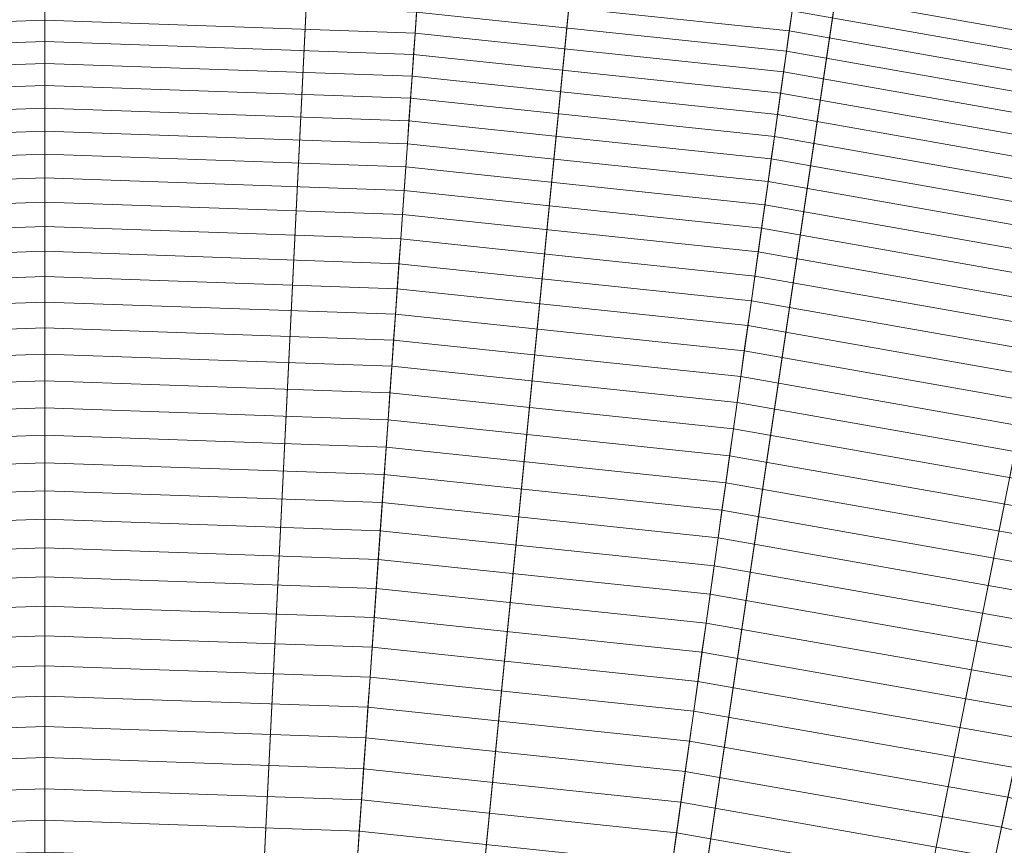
# Model space of a CAD drawing. Header units: centimetres. Extents: x -21.9 to 23.1, y -23 to 22.
# Tile 160 of 192: x 0.5 to 3.9, y 15.1 to 18. Entities that reach past the tile are written whole.
import ezdxf

# ---------------------------------------------------------------- set-up
doc = ezdxf.new("R2010")
doc.units = ezdxf.units.CM
doc.header["$LTSCALE"] = 2.54
doc.layers.add('Lucido design-1', color=7, linetype='Continuous')

# ---------------------------------------------------------------- blocks, each defined once
blk = doc.blocks.new('Gruppo-2-1')
at = {"color": 5, "linetype": 'Continuous', "lineweight": 9}
for points in [[(0.5828, 9.49, -949.2271), (-0.1148, 9.4656, -949.2271), (-0.9591, 21.5391, -949.2271), (0.5828, 21.593, -949.2271)], [(0.5828, 21.5801, -949.2271), (-0.5011, 21.5529, -949.2271), (0.0937, 9.4448, -949.2271), (0.5828, 9.4571, -949.2271)], [(1.2803, 9.4656, -949.2271), (0.5828, 9.49, -949.2271), (0.5828, 21.593, -949.2271), (2.1246, 21.5391, -949.2271)], [(1.6666, 21.5529, -949.2271), (0.5828, 21.5801, -949.2271), (0.5828, 9.4571, -949.2271), (1.0718, 9.4448, -949.2271)], [(2.7479, 21.4729, -949.2271), (1.6666, 21.5529, -949.2271), (1.0718, 9.4448, -949.2271), (1.5597, 9.4087, -949.2271)], [(1.9745, 9.3927, -949.2271), (1.2803, 9.4656, -949.2271), (2.1246, 21.5391, -949.2271), (3.6589, 21.3779, -949.2271)], [(3.8239, 21.3402, -949.2271), (2.7479, 21.4729, -949.2271), (1.5597, 9.4087, -949.2271), (2.0452, 9.3488, -949.2271)], [(2.6619, 9.2715, -949.2271), (1.9745, 9.3927, -949.2271), (3.6589, 21.3779, -949.2271), (5.1782, 21.11, -949.2271)], [(4.8922, 21.155, -949.2271), (3.8239, 21.3402, -949.2271), (2.0452, 9.3488, -949.2271), (2.5272, 9.2653, -949.2271)], [(0.5828, 9.4571, -1010.9271), (0.0937, 9.4448, -1010.9271), (-0.4816, 21.1546, -1010.9271), (0.5828, 21.1812, -1010.9271)], [(1.0718, 9.4448, -1010.9271), (0.5828, 9.4571, -1010.9271), (0.5828, 21.1812, -1010.9271), (1.6471, 21.1546, -1010.9271)], [(1.5597, 9.4087, -1010.9271), (1.0718, 9.4448, -1010.9271), (1.6471, 21.1546, -1010.9271), (2.7088, 21.076, -1010.9271)], [(5.9502, 20.9179, -949.2271), (4.8922, 21.155, -949.2271), (2.5272, 9.2653, -949.2271), (3.0045, 9.1583, -949.2271)], [(3.3391, 9.1026, -949.2271), (2.6619, 9.2715, -949.2271), (5.1782, 21.11, -949.2271), (6.6752, 20.7367, -949.2271)], [(2.0452, 9.3488, -1010.9271), (1.5597, 9.4087, -1010.9271), (2.7088, 21.076, -1010.9271), (3.7654, 20.9457, -1010.9271)], [(2.5272, 9.2653, -1010.9271), (2.0452, 9.3488, -1010.9271), (3.7654, 20.9457, -1010.9271), (4.8144, 20.7638, -1010.9271)], [(6.9951, 20.6285, -949.2271), (5.9502, 20.9179, -949.2271), (3.0045, 9.1583, -949.2271), (3.476, 9.0277, -949.2271)], [(3.0045, 9.1583, -1010.9271), (2.5272, 9.2653, -1010.9271), (4.8144, 20.7638, -1010.9271), (5.8533, 20.531, -1010.9271)], [(4.003, 8.8869, -949.2271), (3.3391, 9.1026, -949.2271), (6.6752, 20.7367, -949.2271), (8.1424, 20.26, -949.2271)], [(8.0244, 20.2881, -949.2271), (6.9951, 20.6285, -949.2271), (3.476, 9.0277, -949.2271), (3.9405, 8.8741, -949.2271)], [(3.476, 9.0277, -1010.9271), (3.0045, 9.1583, -1010.9271), (5.8533, 20.531, -1010.9271), (6.8793, 20.2469, -1010.9271)], [(3.9405, 8.8741, -1010.9271), (3.476, 9.0277, -1010.9271), (6.8793, 20.2469, -1010.9271), (7.8901, 19.9126, -1010.9271)], [(4.5202, 18.0141, -928.7388), (3.2184, 18.2437, -928.7388), (3.2092, 18.1782, -928.8678), (4.5064, 17.9495, -928.8678)], [(3.1902, 18.043, -929.1238), (1.8897, 18.1797, -929.1238), (1.8848, 18.1095, -929.2506), (3.1804, 17.9733, -929.2506)], [(4.5064, 17.9495, -928.8678), (3.2092, 18.1782, -928.8678), (3.1998, 18.1113, -928.9962), (4.4924, 17.8834, -928.9962)], [(3.1804, 17.9733, -929.2506), (1.8848, 18.1095, -929.2506), (1.8798, 18.0379, -929.3766), (3.1704, 17.9023, -929.3766)], [(4.4924, 17.8834, -928.9962), (3.1998, 18.1113, -928.9962), (3.1902, 18.043, -929.1238), (4.4781, 17.8159, -929.1238)], [(0.5828, 18.0832, -929.3766), (-0.7142, 18.0379, -929.3766), (-0.7091, 17.965, -929.5018), (0.5828, 18.0101, -929.5018)], [(1.8798, 18.0379, -929.3766), (0.5828, 18.0832, -929.3766), (0.5828, 18.0101, -929.5018), (1.8747, 17.965, -929.5018)], [(3.1704, 17.9023, -929.3766), (1.8798, 18.0379, -929.3766), (1.8747, 17.965, -929.5018), (3.1603, 17.8298, -929.5018)], [(4.4781, 17.8159, -929.1238), (3.1902, 18.043, -929.1238), (3.1804, 17.9733, -929.2506), (4.4634, 17.7471, -929.2506)], [(0.5828, 18.0101, -929.5018), (-0.7091, 17.965, -929.5018), (-0.7039, 17.8906, -929.6263), (0.5828, 17.9355, -929.6263)], [(1.8747, 17.965, -929.5018), (0.5828, 18.0101, -929.5018), (0.5828, 17.9355, -929.6263), (1.8695, 17.8906, -929.6263)], [(4.4634, 17.7471, -929.2506), (3.1804, 17.9733, -929.2506), (3.1704, 17.9023, -929.3766), (4.4485, 17.6769, -929.3766)], [(0.5828, 17.9355, -929.6263), (-0.7039, 17.8906, -929.6263), (-0.6986, 17.8149, -929.7498), (0.5828, 17.8596, -929.7498)], [(1.8695, 17.8906, -929.6263), (0.5828, 17.9355, -929.6263), (0.5828, 17.8596, -929.7498), (1.8642, 17.8149, -929.7498)], [(3.1603, 17.8298, -929.5018), (1.8747, 17.965, -929.5018), (1.8695, 17.8906, -929.6263), (3.1499, 17.756, -929.6263)], [(4.4485, 17.6769, -929.3766), (3.1704, 17.9023, -929.3766), (3.1603, 17.8298, -929.5018), (4.4333, 17.6054, -929.5018)], [(3.1499, 17.756, -929.6263), (1.8695, 17.8906, -929.6263), (1.8642, 17.8149, -929.7498), (3.1393, 17.6808, -929.7498)], [(0.5828, 17.8596, -929.7498), (-0.6986, 17.8149, -929.7498), (-0.6932, 17.7378, -929.8726), (0.5828, 17.7823, -929.8726)], [(1.8642, 17.8149, -929.7498), (0.5828, 17.8596, -929.7498), (0.5828, 17.7823, -929.8726), (1.8588, 17.7378, -929.8726)], [(3.1393, 17.6808, -929.7498), (1.8642, 17.8149, -929.7498), (1.8588, 17.7378, -929.8726), (3.1286, 17.6043, -929.8726)], [(4.4333, 17.6054, -929.5018), (3.1603, 17.8298, -929.5018), (3.1499, 17.756, -929.6263), (4.4178, 17.5324, -929.6263)], [(0.5828, 17.7823, -929.8726), (-0.6932, 17.7378, -929.8726), (-0.6878, 17.6593, -929.9944), (0.5828, 17.7037, -929.9944)], [(1.8588, 17.7378, -929.8726), (0.5828, 17.7823, -929.8726), (0.5828, 17.7037, -929.9944), (1.8533, 17.6593, -929.9944)], [(3.1286, 17.6043, -929.8726), (1.8588, 17.7378, -929.8726), (1.8533, 17.6593, -929.9944), (3.1176, 17.5264, -929.9944)], [(4.4178, 17.5324, -929.6263), (3.1499, 17.756, -929.6263), (3.1393, 17.6808, -929.7498), (4.402, 17.4582, -929.7498)], [(0.5828, 17.7037, -929.9944), (-0.6878, 17.6593, -929.9944), (-0.6822, 17.5795, -930.1154), (0.5828, 17.6237, -930.1154)], [(1.8533, 17.6593, -929.9944), (0.5828, 17.7037, -929.9944), (0.5828, 17.6237, -930.1154), (1.8477, 17.5795, -930.1154)], [(3.1176, 17.5264, -929.9944), (1.8533, 17.6593, -929.9944), (1.8477, 17.5795, -930.1154), (3.1065, 17.4472, -930.1154)], [(4.402, 17.4582, -929.7498), (3.1393, 17.6808, -929.7498), (3.1286, 17.6043, -929.8726), (4.386, 17.3826, -929.8726)], [(0.5828, 17.6237, -930.1154), (-0.6822, 17.5795, -930.1154), (-0.6765, 17.4984, -930.2355), (0.5828, 17.5424, -930.2355)], [(1.8477, 17.5795, -930.1154), (0.5828, 17.6237, -930.1154), (0.5828, 17.5424, -930.2355), (1.842, 17.4984, -930.2355)], [(4.386, 17.3826, -929.8726), (3.1286, 17.6043, -929.8726), (3.1176, 17.5264, -929.9944), (4.3696, 17.3057, -929.9944)], [(3.1065, 17.4472, -930.1154), (1.8477, 17.5795, -930.1154), (1.842, 17.4984, -930.2355), (3.0952, 17.3667, -930.2355)], [(0.5828, 17.5424, -930.2355), (-0.6765, 17.4984, -930.2355), (-0.6707, 17.416, -930.3547), (0.5828, 17.4598, -930.3547)], [(1.842, 17.4984, -930.2355), (0.5828, 17.5424, -930.2355), (0.5828, 17.4598, -930.3547), (1.8363, 17.416, -930.3547)], [(4.3696, 17.3057, -929.9944), (3.1176, 17.5264, -929.9944), (3.1065, 17.4472, -930.1154), (4.353, 17.2275, -930.1154)], [(3.0952, 17.3667, -930.2355), (1.842, 17.4984, -930.2355), (1.8363, 17.416, -930.3547), (3.0837, 17.2849, -930.3547)], [(0.5828, 17.4598, -930.3547), (-0.6707, 17.416, -930.3547), (-0.6649, 17.3322, -930.4729), (0.5828, 17.3758, -930.4729)], [(1.8363, 17.416, -930.3547), (0.5828, 17.4598, -930.3547), (0.5828, 17.3758, -930.4729), (1.8304, 17.3322, -930.4729)], [(4.353, 17.2275, -930.1154), (3.1065, 17.4472, -930.1154), (3.0952, 17.3667, -930.2355), (4.3361, 17.1479, -930.2355)], [(3.0837, 17.2849, -930.3547), (1.8363, 17.416, -930.3547), (1.8304, 17.3322, -930.4729), (3.072, 17.2017, -930.4729)], [(0.5828, 17.3758, -930.4729), (-0.6649, 17.3322, -930.4729), (-0.6589, 17.2472, -930.5903), (0.5828, 17.2906, -930.5903)], [(1.8304, 17.3322, -930.4729), (0.5828, 17.3758, -930.4729), (0.5828, 17.2906, -930.5903), (1.8245, 17.2472, -930.5903)], [(4.3361, 17.1479, -930.2355), (3.0952, 17.3667, -930.2355), (3.0837, 17.2849, -930.3547), (4.3189, 17.0671, -930.3547)], [(3.072, 17.2017, -930.4729), (1.8304, 17.3322, -930.4729), (1.8245, 17.2472, -930.5903), (3.0601, 17.1173, -930.5903)], [(0.5828, 17.2906, -930.5903), (-0.6589, 17.2472, -930.5903), (-0.6529, 17.1608, -930.7066), (0.5828, 17.204, -930.7066)], [(1.8245, 17.2472, -930.5903), (0.5828, 17.2906, -930.5903), (0.5828, 17.204, -930.7066), (1.8184, 17.1608, -930.7066)], [(4.3189, 17.0671, -930.3547), (3.0837, 17.2849, -930.3547), (3.072, 17.2017, -930.4729), (4.3014, 16.985, -930.4729)], [(3.0601, 17.1173, -930.5903), (1.8245, 17.2472, -930.5903), (1.8184, 17.1608, -930.7066), (3.0481, 17.0316, -930.7066)], [(0.5828, 17.204, -930.7066), (-0.6529, 17.1608, -930.7066), (-0.6468, 17.0732, -930.822), (0.5828, 17.1162, -930.822)], [(1.8184, 17.1608, -930.7066), (0.5828, 17.204, -930.7066), (0.5828, 17.1162, -930.822), (1.8123, 17.0732, -930.822)], [(4.3014, 16.985, -930.4729), (3.072, 17.2017, -930.4729), (3.0601, 17.1173, -930.5903), (4.2837, 16.9016, -930.5903)], [(3.0481, 17.0316, -930.7066), (1.8184, 17.1608, -930.7066), (1.8123, 17.0732, -930.822), (3.0359, 16.9446, -930.822)], [(0.5828, 17.1162, -930.822), (-0.6468, 17.0732, -930.822), (-0.6406, 16.9843, -930.9365), (0.5828, 17.0271, -930.9365)], [(1.8123, 17.0732, -930.822), (0.5828, 17.1162, -930.822), (0.5828, 17.0271, -930.9365), (1.8061, 16.9843, -930.9365)], [(4.2837, 16.9016, -930.5903), (3.0601, 17.1173, -930.5903), (3.0481, 17.0316, -930.7066), (4.2657, 16.8169, -930.7066)], [(3.0359, 16.9446, -930.822), (1.8123, 17.0732, -930.822), (1.8061, 16.9843, -930.9365), (3.0234, 16.8564, -930.9365)], [(0.5828, 17.0271, -930.9365), (-0.6406, 16.9843, -930.9365), (-0.6343, 16.8942, -931.0499), (0.5828, 16.9367, -931.0499)], [(1.8061, 16.9843, -930.9365), (0.5828, 17.0271, -930.9365), (0.5828, 16.9367, -931.0499), (1.7998, 16.8942, -931.0499)], [(4.2657, 16.8169, -930.7066), (3.0481, 17.0316, -930.7066), (3.0359, 16.9446, -930.822), (4.2474, 16.731, -930.822)], [(3.0234, 16.8564, -930.9365), (1.8061, 16.9843, -930.9365), (1.7998, 16.8942, -931.0499), (3.0109, 16.7669, -931.0499)], [(4.2474, 16.731, -930.822), (3.0359, 16.9446, -930.822), (3.0234, 16.8564, -930.9365), (4.2289, 16.6438, -930.9365)], [(0.5828, 16.9367, -931.0499), (-0.6343, 16.8942, -931.0499), (-0.6279, 16.8028, -931.1623), (0.5828, 16.8451, -931.1623)], [(1.7998, 16.8942, -931.0499), (0.5828, 16.9367, -931.0499), (0.5828, 16.8451, -931.1623), (1.7934, 16.8028, -931.1623)], [(3.0109, 16.7669, -931.0499), (1.7998, 16.8942, -931.0499), (1.7934, 16.8028, -931.1623), (2.9981, 16.6762, -931.1623)], [(0.5828, 16.8451, -931.1623), (-0.6279, 16.8028, -931.1623), (-0.6214, 16.7101, -931.2737), (0.5828, 16.7522, -931.2737)], [(1.7934, 16.8028, -931.1623), (0.5828, 16.8451, -931.1623), (0.5828, 16.7522, -931.2737), (1.7869, 16.7101, -931.2737)], [(4.2289, 16.6438, -930.9365), (3.0234, 16.8564, -930.9365), (3.0109, 16.7669, -931.0499), (4.2101, 16.5554, -931.0499)], [(2.9981, 16.6762, -931.1623), (1.7934, 16.8028, -931.1623), (1.7869, 16.7101, -931.2737), (2.9852, 16.5842, -931.2737)], [(4.2101, 16.5554, -931.0499), (3.0109, 16.7669, -931.0499), (2.9981, 16.6762, -931.1623), (4.1911, 16.4658, -931.1623)], [(0.5828, 16.7522, -931.2737), (-0.6214, 16.7101, -931.2737), (-0.6148, 16.6163, -931.3841), (0.5828, 16.6581, -931.3841)], [(1.7869, 16.7101, -931.2737), (0.5828, 16.7522, -931.2737), (0.5828, 16.6581, -931.3841), (1.7803, 16.6163, -931.3841)], [(2.9852, 16.5842, -931.2737), (1.7869, 16.7101, -931.2737), (1.7803, 16.6163, -931.3841), (2.9721, 16.491, -931.3841)], [(4.1911, 16.4658, -931.1623), (2.9981, 16.6762, -931.1623), (2.9852, 16.5842, -931.2737), (4.1718, 16.375, -931.2737)], [(0.5828, 16.6581, -931.3841), (-0.6148, 16.6163, -931.3841), (-0.6082, 16.5212, -931.4934), (0.5828, 16.5628, -931.4934)], [(1.7803, 16.6163, -931.3841), (0.5828, 16.6581, -931.3841), (0.5828, 16.5628, -931.4934), (1.7737, 16.5212, -931.4934)], [(2.9721, 16.491, -931.3841), (1.7803, 16.6163, -931.3841), (1.7737, 16.5212, -931.4934), (2.9588, 16.3966, -931.4934)], [(0.5828, 16.5628, -931.4934), (-0.6082, 16.5212, -931.4934), (-0.6014, 16.4249, -931.6017), (0.5828, 16.4663, -931.6017)], [(1.7737, 16.5212, -931.4934), (0.5828, 16.5628, -931.4934), (0.5828, 16.4663, -931.6017), (1.767, 16.4249, -931.6017)], [(4.1718, 16.375, -931.2737), (2.9852, 16.5842, -931.2737), (2.9721, 16.491, -931.3841), (4.1522, 16.2829, -931.3841)], [(2.9588, 16.3966, -931.4934), (1.7737, 16.5212, -931.4934), (1.767, 16.4249, -931.6017), (2.9454, 16.3011, -931.6017)], [(4.1522, 16.2829, -931.3841), (2.9721, 16.491, -931.3841), (2.9588, 16.3966, -931.4934), (4.1324, 16.1897, -931.4934)], [(0.5828, 16.4663, -931.6017), (-0.6014, 16.4249, -931.6017), (-0.5946, 16.3275, -931.7088), (0.5828, 16.3686, -931.7088)], [(1.767, 16.4249, -931.6017), (0.5828, 16.4663, -931.6017), (0.5828, 16.3686, -931.7088), (1.7602, 16.3275, -931.7088)], [(2.9454, 16.3011, -931.6017), (1.767, 16.4249, -931.6017), (1.7602, 16.3275, -931.7088), (2.9318, 16.2043, -931.7088)], [(4.1324, 16.1897, -931.4934), (2.9588, 16.3966, -931.4934), (2.9454, 16.3011, -931.6017), (4.1123, 16.0953, -931.6017)], [(0.5828, 16.3686, -931.7088), (-0.5946, 16.3275, -931.7088), (-0.5877, 16.2288, -931.8149), (0.5828, 16.2697, -931.8149)], [(1.7602, 16.3275, -931.7088), (0.5828, 16.3686, -931.7088), (0.5828, 16.2697, -931.8149), (1.7533, 16.2288, -931.8149)], [(2.9318, 16.2043, -931.7088), (1.7602, 16.3275, -931.7088), (1.7533, 16.2288, -931.8149), (2.918, 16.1064, -931.8149)], [(4.1123, 16.0953, -931.6017), (2.9454, 16.3011, -931.6017), (2.9318, 16.2043, -931.7088), (4.092, 15.9997, -931.7088)], [(0.5828, 16.2697, -931.8149), (-0.5877, 16.2288, -931.8149), (-0.5808, 16.129, -931.9199), (0.5828, 16.1696, -931.9199)], [(1.7533, 16.2288, -931.8149), (0.5828, 16.2697, -931.8149), (0.5828, 16.1696, -931.9199), (1.7463, 16.129, -931.9199)], [(2.918, 16.1064, -931.8149), (1.7533, 16.2288, -931.8149), (1.7463, 16.129, -931.9199), (2.9041, 16.0073, -931.9199)], [(4.092, 15.9997, -931.7088), (2.9318, 16.2043, -931.7088), (2.918, 16.1064, -931.8149), (4.0715, 15.903, -931.8149)], [(0.5828, 16.1696, -931.9199), (-0.5808, 16.129, -931.9199), (-0.5737, 16.028, -932.0238), (0.5828, 16.0684, -932.0238)], [(1.7463, 16.129, -931.9199), (0.5828, 16.1696, -931.9199), (0.5828, 16.0684, -932.0238), (1.7392, 16.028, -932.0238)], [(2.9041, 16.0073, -931.9199), (1.7463, 16.129, -931.9199), (1.7392, 16.028, -932.0238), (2.89, 15.9071, -932.0238)], [(4.0715, 15.903, -931.8149), (2.918, 16.1064, -931.8149), (2.9041, 16.0073, -931.9199), (4.0507, 15.8052, -931.9199)], [(0.5828, 16.0684, -932.0238), (-0.5737, 16.028, -932.0238), (-0.5666, 15.9259, -932.1265), (0.5828, 15.9661, -932.1265)], [(1.7392, 16.028, -932.0238), (0.5828, 16.0684, -932.0238), (0.5828, 15.9661, -932.1265), (1.7321, 15.9259, -932.1265)], [(2.89, 15.9071, -932.0238), (1.7392, 16.028, -932.0238), (1.7321, 15.9259, -932.1265), (2.8758, 15.8057, -932.1265)], [(4.0507, 15.8052, -931.9199), (2.9041, 16.0073, -931.9199), (2.89, 15.9071, -932.0238), (4.0296, 15.7062, -932.0238)], [(0.5828, 15.9661, -932.1265), (-0.5666, 15.9259, -932.1265), (-0.5593, 15.8228, -932.2283), (0.5828, 15.8627, -932.2283)], [(1.7321, 15.9259, -932.1265), (0.5828, 15.9661, -932.1265), (0.5828, 15.8627, -932.2283), (1.7249, 15.8228, -932.2283)], [(2.8758, 15.8057, -932.1265), (1.7321, 15.9259, -932.1265), (1.7249, 15.8228, -932.2283), (2.8614, 15.7034, -932.2283)], [(4.0296, 15.7062, -932.0238), (2.89, 15.9071, -932.0238), (2.8758, 15.8057, -932.1265), (4.0083, 15.606, -932.1265)], [(0.5828, 15.8627, -932.2283), (-0.5593, 15.8228, -932.2283), (-0.552, 15.7185, -932.3287), (0.5828, 15.7581, -932.3287)], [(1.7249, 15.8228, -932.2283), (0.5828, 15.8627, -932.2283), (0.5828, 15.7581, -932.3287), (1.7176, 15.7185, -932.3287)], [(2.8614, 15.7034, -932.2283), (1.7249, 15.8228, -932.2283), (1.7176, 15.7185, -932.3287), (2.8468, 15.5998, -932.3287)], [(4.0083, 15.606, -932.1265), (2.8758, 15.8057, -932.1265), (2.8614, 15.7034, -932.2283), (3.9868, 15.5049, -932.2283)], [(0.5828, 15.7581, -932.3287), (-0.552, 15.7185, -932.3287), (-0.5447, 15.613, -932.428), (0.5828, 15.6524, -932.428)], [(1.7176, 15.7185, -932.3287), (0.5828, 15.7581, -932.3287), (0.5828, 15.6524, -932.428), (1.7102, 15.613, -932.428)], [(2.8468, 15.5998, -932.3287), (1.7176, 15.7185, -932.3287), (1.7102, 15.613, -932.428), (2.8321, 15.4951, -932.428)], [(3.9868, 15.5049, -932.2283), (2.8614, 15.7034, -932.2283), (2.8468, 15.5998, -932.3287), (3.9651, 15.4026, -932.3287)], [(0.5828, 15.6524, -932.428), (-0.5447, 15.613, -932.428), (-0.5372, 15.5065, -932.5261), (0.5828, 15.5456, -932.5261)], [(1.7102, 15.613, -932.428), (0.5828, 15.6524, -932.428), (0.5828, 15.5456, -932.5261), (1.7027, 15.5065, -932.5261)], [(2.8321, 15.4951, -932.428), (1.7102, 15.613, -932.428), (1.7027, 15.5065, -932.5261), (2.8173, 15.3893, -932.5261)], [(3.9651, 15.4026, -932.3287), (2.8468, 15.5998, -932.3287), (2.8321, 15.4951, -932.428), (3.9431, 15.2992, -932.428)], [(0.5828, 15.5456, -932.5261), (-0.5372, 15.5065, -932.5261), (-0.5297, 15.3989, -932.623), (0.5828, 15.4377, -932.623)], [(1.7027, 15.5065, -932.5261), (0.5828, 15.5456, -932.5261), (0.5828, 15.4377, -932.623), (1.6952, 15.3989, -932.623)], [(2.8173, 15.3893, -932.5261), (1.7027, 15.5065, -932.5261), (1.6952, 15.3989, -932.623), (2.8023, 15.2825, -932.623)], [(3.9431, 15.2992, -932.428), (2.8321, 15.4951, -932.428), (2.8173, 15.3893, -932.5261), (3.9209, 15.1947, -932.5261)], [(0.5828, 15.4377, -932.623), (-0.5297, 15.3989, -932.623), (-0.5221, 15.2902, -932.7187), (0.5828, 15.3288, -932.7187)], [(1.6952, 15.3989, -932.623), (0.5828, 15.4377, -932.623), (0.5828, 15.3288, -932.7187), (1.6876, 15.2902, -932.7187)], [(2.8023, 15.2825, -932.623), (1.6952, 15.3989, -932.623), (1.6876, 15.2902, -932.7187), (2.7871, 15.1746, -932.7187)], [(3.9209, 15.1947, -932.5261), (2.8173, 15.3893, -932.5261), (2.8023, 15.2825, -932.623), (3.8985, 15.0892, -932.623)], [(0.5828, 15.3288, -932.7187), (-0.5221, 15.2902, -932.7187), (-0.5144, 15.1805, -932.8132), (0.5828, 15.2188, -932.8132)], [(1.6876, 15.2902, -932.7187), (0.5828, 15.3288, -932.7187), (0.5828, 15.2188, -932.8132), (1.6799, 15.1805, -932.8132)], [(2.7871, 15.1746, -932.7187), (1.6876, 15.2902, -932.7187), (1.6799, 15.1805, -932.8132), (2.7718, 15.0657, -932.8132)], [(5.0377, 15.0263, -932.428), (3.9431, 15.2992, -932.428), (3.9209, 15.1947, -932.5261), (5.0083, 14.9236, -932.5261)], [(3.8985, 15.0892, -932.623), (2.8023, 15.2825, -932.623), (2.7871, 15.1746, -932.7187), (3.8758, 14.9827, -932.7187)], [(0.5828, 15.2188, -932.8132), (-0.5144, 15.1805, -932.8132), (-0.5067, 15.0697, -932.9065), (0.5828, 15.1077, -932.9065)], [(1.6799, 15.1805, -932.8132), (0.5828, 15.2188, -932.8132), (0.5828, 15.1077, -932.9065), (1.6722, 15.0697, -932.9065)], [(5.0083, 14.9236, -932.5261), (3.9209, 15.1947, -932.5261), (3.8985, 15.0892, -932.623), (4.9786, 14.8199, -932.623)], [(2.7718, 15.0657, -932.8132), (1.6799, 15.1805, -932.8132), (1.6722, 15.0697, -932.9065), (2.7563, 14.9558, -932.9065)], [(3.8758, 14.9827, -932.7187), (2.7871, 15.1746, -932.7187), (2.7718, 15.0657, -932.8132), (3.853, 14.8751, -932.8132)]]:
    blk.add_3dface(points, dxfattribs=at)

msp = doc.modelspace()

# ---------------------------------------------------------------- block references
at = {"layer": 'Lucido design-1', "color": 5, "true_color": 0x0000ff}
msp.add_blockref('Gruppo-2-1', (0, 0), dxfattribs=at)

doc.saveas('drawing.dxf')
